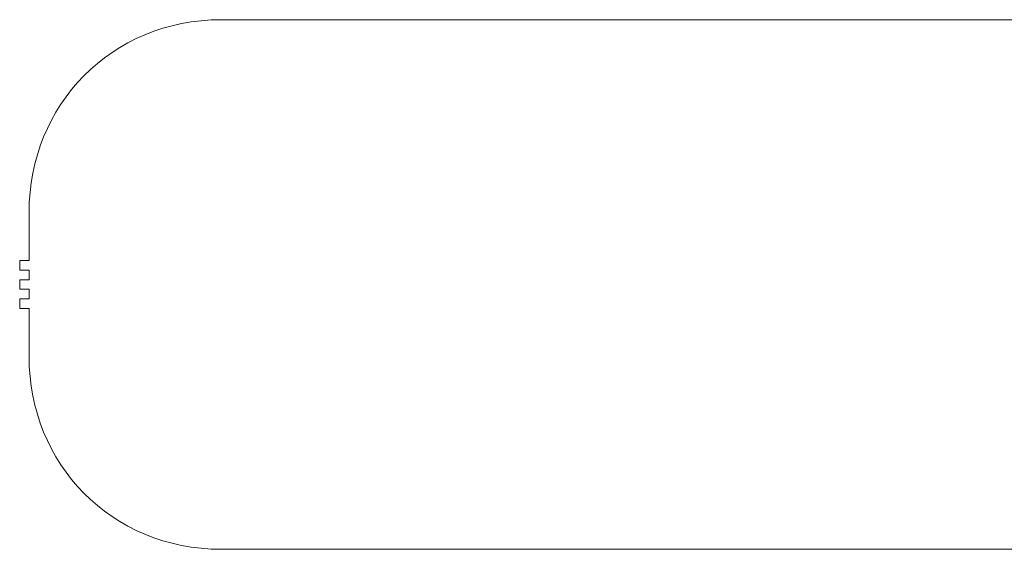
# Model space of a CAD drawing. Header units: inches. Extents: x 0 to 1115, y -739 to -7.
# Tile 1 of 7: x 0 to 409, y -739 to -519. Entities that reach past the tile are written whole.
import ezdxf

# ---------------------------------------------------------------- set-up
doc = ezdxf.new("R2010")
doc.units = ezdxf.units.IN
doc.header["$MEASUREMENT"] = 0
doc.layers.add('Layer 1', color=7, linetype='Continuous')

msp = doc.modelspace()

# ---------------------------------------------------------------- linework, layer by layer
at = {"layer": 'Layer 1', "lineweight": 0}
msp.add_open_spline([(83.9, -518.89), (83.9, -518.89), (465.87, -518.89), (465.87, -518.89), (465.87, -518.89), (466.05, -738.89), (466.05, -738.89), (466.05, -738.89), (83.9, -738.89), (83.9, -738.89), (37.96, -738.89), (3.9, -703.4), (3.9, -658.89), (3.9, -658.89), (3.9, -638.9), (3.9, -638.9), (3.9, -638.9), (0, -638.9), (0, -638.9), (0, -638.9), (0, -634.89), (0, -634.89), (0, -634.89), (3.9, -634.89), (3.9, -634.89), (3.9, -634.89), (3.9, -630.89), (3.9, -630.89), (3.9, -630.89), (0, -630.89), (0, -630.89), (0, -630.89), (0, -626.89), (0, -626.89), (0, -626.89), (3.9, -626.89), (3.9, -626.89), (3.9, -626.89), (3.9, -622.89), (3.9, -622.89), (3.9, -622.89), (0, -622.89), (0, -622.89), (0, -622.89), (0, -618.89), (0, -618.89), (0, -618.89), (3.9, -618.89), (3.9, -618.89), (3.9, -618.89), (3.9, -598.89), (3.9, -598.89), (3.9, -554.39), (37.96, -518.89), (83.9, -518.89)], degree=3, knots=[0, 0, 0, 0, 1, 1, 1, 2, 2, 2, 3, 3, 3, 4, 4, 4, 5, 5, 5, 6, 6, 6, 7, 7, 7, 8, 8, 8, 9, 9, 9, 10, 10, 10, 11, 11, 11, 12, 12, 12, 13, 13, 13, 14, 14, 14, 15, 15, 15, 16, 16, 16, 17, 17, 17, 18, 18, 18, 18], dxfattribs=at)

doc.saveas('drawing.dxf')
